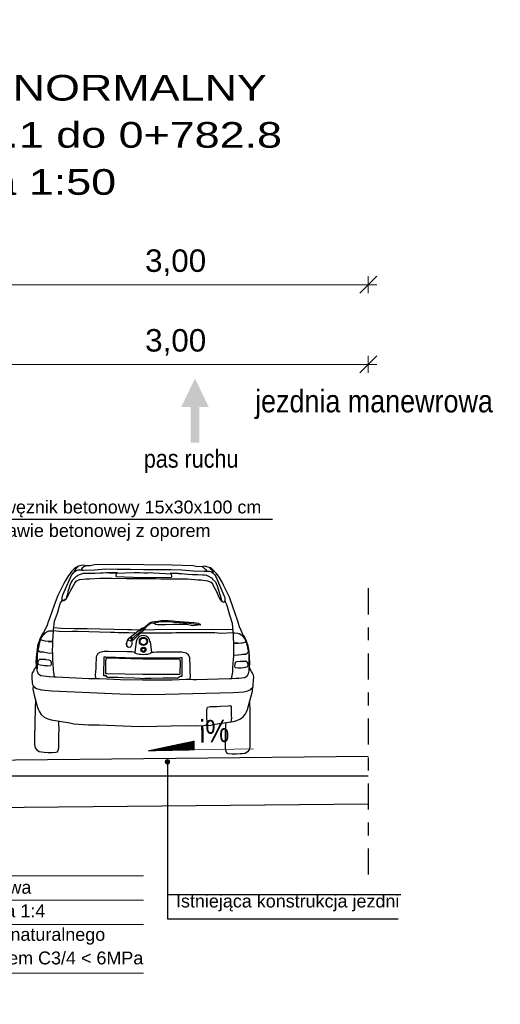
# Model space of a CAD drawing. Header units: metres. Extents: x 592 to 2592, y -1 to 2567.
# Tile 4 of 15: x 881.21 to 884.95, y 469.19 to 476.85. Entities that reach past the tile are written whole.
import ezdxf

# ---------------------------------------------------------------- set-up
doc = ezdxf.new("R2010")
doc.units = ezdxf.units.M
doc.linetypes.add('DASHDOTX2', pattern=[50.8, 25.4, -12.7, 0, -12.7])
doc.layers.add('bloki', color=253, linetype='Continuous')
for name, color, linetype, lineweight in [('D_3_KONSTRUKCJA_ISTN', 9, 'Continuous', 30), ('D_3_OPIS', 7, 'Continuous', 0), ('D_3_WYMIAROWANIE', 7, 'Continuous', 0), ('opis warstw', 7, 'Continuous', 0), ('pochylenia', 7, 'Continuous', 0)]:
    doc.layers.add(name, color=color, linetype=linetype, lineweight=lineweight)
doc.styles.add('opisy', font='arial.ttf', dxfattribs={"height": 0.175})
doc.styles.add('wym 1do50', font='arial.ttf', dxfattribs={"height": 0.175})
doc.dimstyles.new('Wymiar_1 50', dxfattribs={"dimtxt": 0.175, "dimasz": 0.013125, "dimexe": 0.0175, "dimexo": 2.275, "dimgap": 0.065625, "dimtad": 1, "dimzin": 0, "dimtxsty": 'wym 1do50', "dimblk": 'znacznik wymiaru', "dimcen": 0.3, "dimse1": 1, "dimse2": 1, "dimclrd": 256, "dimadec": 0, "dimazin": 0, "dimtfac": 1, "dimtmove": 1, "dimatfit": 2, "dimfxl": 1, "dimtzin": 0, "dimlwd": -1, "dimlwe": 0, "dimarcsym": 0})

# ---------------------------------------------------------------- blocks, each defined once
blk = doc.blocks.new('znacznik wymiaru')
at = {"color": 7}
for p, q in [((-5, -5), (5, 5)), ((-5, 0), (0, 0)), ((0, 5), (0, -5)), ((5, 0), (0, 0))]:
    blk.add_line(p, q, dxfattribs=at)
blk = doc.blocks.new('*D76')
at = {"layer": 'D_3_WYMIAROWANIE', "linetype": 'Continuous', "transparency": 16777216}
blk.add_line((883.9083, 474.1707), (880.9351, 474.1707), dxfattribs=at)
at = {"layer": 'Defpoints', "color": 0, "linetype": 'Continuous', "transparency": 16777216}
for p in [(880.922, 474.1707), (880.922, 471.0901), (883.9214, 471.1501)]:
    blk.add_point(p, dxfattribs=at)
at = {"layer": 'D_3_WYMIAROWANIE', "linetype": 'Continuous', "transparency": 16777216, "xscale": 0.013125, "yscale": 0.013125, "zscale": 0.013125, "rotation": 180}
blk.add_blockref('znacznik wymiaru', (880.922, 474.1707), dxfattribs=at)
at = {"layer": 'D_3_WYMIAROWANIE', "linetype": 'Continuous', "transparency": 16777216, "xscale": 0.013125, "yscale": 0.013125, "zscale": 0.013125}
blk.add_blockref('znacznik wymiaru', (883.9214, 474.1707), dxfattribs=at)
at = {"layer": 'D_3_WYMIAROWANIE', "color": 0, "linetype": 'Continuous', "transparency": 16777216, "insert": (882.4217, 474.3415), "char_height": 0.175, "attachment_point": 5, "style": 'wym 1do50'}
blk.add_mtext('3,00', dxfattribs=at)
blk = doc.blocks.new('samochod')
at = {"layer": 'bloki'}
for points in [[(909.0902, 467.4598), (909.4272, 467.4707), (909.5092, 467.4693), (909.6236, 467.4767), (909.6557, 467.4832), (909.7994, 467.505), (909.8261, 467.5142), (909.8544, 467.527), (909.8778, 467.5455), (909.8923, 467.5669), (909.9011, 467.5835), (909.9086, 467.6001), (909.9339, 467.6974), (909.9443, 467.7433), (909.946, 467.7622), (909.9494, 467.7799), (909.9511, 467.7928), (909.9534, 467.8303), (909.9534, 467.8533), (909.9517, 467.8693), (909.9429, 467.8833), (909.9357, 467.898), (909.926, 467.914), (909.921, 467.9294), (909.9231, 467.9569), (909.9196, 468.0139), (909.9156, 468.0556), (909.9111, 468.0819), (909.9082, 468.0955), (909.8941, 468.1334), (909.8838, 468.1564), (909.8762, 468.1716), (909.8659, 468.1852), (909.8514, 468.2145), (909.8395, 468.2434), (909.8304, 468.2692), (909.8223, 468.2954), (909.7861, 468.3988), (909.7579, 468.4736), (909.7125, 468.5676), (909.7, 468.5912), (909.6768, 468.6293), (909.6553, 468.657), (909.6386, 468.676), (909.6187, 468.6924), (909.6088, 468.6998), (909.563, 468.7131), (909.5454, 468.7101), (909.5083, 468.7086), (909.4734, 468.7152), (909.3113, 468.72), (908.8692, 468.72), (908.707, 468.7152), (908.6721, 468.7086), (908.6371, 468.7071), (908.6175, 468.7131), (908.5795, 468.7041), (908.5618, 468.6924), (908.5482, 468.6819), (908.5304, 468.6637), (908.5037, 468.6293), (908.4804, 468.5912), (908.4679, 468.5676), (908.4225, 468.4736), (908.3944, 468.3988), (908.3582, 468.2954), (908.3501, 468.2692), (908.3409, 468.2434), (908.3291, 468.2145), (908.3146, 468.1852), (908.3042, 468.1716), (908.2967, 468.1564), (908.2864, 468.1334), (908.2723, 468.0955), (908.2693, 468.0819), (908.2649, 468.0556), (908.2609, 468.0139), (908.2573, 467.9569), (908.2594, 467.9294), (908.2573, 467.9157), (908.2448, 467.898), (908.2376, 467.8833), (908.2288, 467.8693), (908.2271, 467.8533), (908.2271, 467.8303), (908.2294, 467.7928), (908.2311, 467.7799), (908.2373, 467.769), (908.2362, 467.7433), (908.2465, 467.6974), (908.2719, 467.6001), (908.2794, 467.5835), (908.2881, 467.5669), (908.3027, 467.5455), (908.3261, 467.527), (908.3544, 467.5142), (908.381, 467.505), (908.5248, 467.4832), (908.5568, 467.4767), (908.6712, 467.4693), (908.7533, 467.4707), (909.0044, 467.4618)], [(908.554, 468.6717), (908.5538, 468.6644)], [(908.8858, 468.655), (908.8202, 468.6541)], [(909.0902, 468.6202), (909.1083, 468.6198), (909.3063, 468.6253), (909.3081, 468.6316), (909.3063, 468.6496), (909.1651, 468.655), (909.1444, 468.6564), (909.1237, 468.6559), (909.0902, 468.6553), (909.0568, 468.6559), (909.0361, 468.6564), (909.0154, 468.655), (908.8742, 468.6496), (908.8724, 468.6316), (908.8742, 468.6253), (909.0721, 468.6198)], [(909.2946, 468.655), (909.3603, 468.6541)], [(909.6265, 468.6717), (909.6267, 468.6644)], [(908.456, 468.4445), (908.4603, 468.4367)], [(908.4805, 468.4432), (908.4684, 468.4347)], [(909.7033, 468.4391), (909.7087, 468.4365)], [(909.7245, 468.4445), (909.7201, 468.4367)], [(909.5141, 468.2556), (909.537, 468.2577)], [(909.1003, 468.2258), (909.1062, 468.2295)], [(908.3867, 468.1157), (908.3516, 468.1158)], [(908.9597, 468.0997), (908.9647, 468.0837)], [(908.9614, 468.1073), (908.961, 468.0982)], [(908.9754, 468.1442), (908.9734, 468.1385)], [(908.9935, 468.1486), (908.9856, 468.1501)], [(909.7938, 468.1157), (909.8289, 468.1158)], [(908.2847, 467.975), (908.2954, 467.9762)], [(908.2947, 467.9762), (908.3332, 467.9739)], [(909.0902, 467.995), (909.1001, 467.995), (909.1189, 467.9945), (909.1305, 467.9946), (909.1537, 467.9956), (909.3794, 468.0005), (909.3919, 467.9999), (909.3919, 467.9983), (909.3935, 467.8565), (909.3935, 467.8532), (909.3903, 467.8527), (909.3816, 467.8521), (909.375, 467.851), (909.3712, 467.8439), (909.3593, 467.8379), (909.3538, 467.8385), (909.319, 467.8385), (909.2842, 467.8389), (909.2494, 467.8379), (909.1544, 467.8357), (909.1069, 467.8336), (909.0902, 467.8328), (909.0735, 467.8336), (909.0261, 467.8357), (908.931, 467.8379), (908.8963, 467.8389), (908.8266, 467.8385), (908.8212, 467.8379), (908.8092, 467.8439), (908.8054, 467.851), (908.7989, 467.8521), (908.7902, 467.8527), (908.7869, 467.8532), (908.7869, 467.8565), (908.7886, 467.9983), (908.7886, 467.9999), (908.8011, 468.0005), (909.0268, 467.9956), (909.05, 467.9946), (909.0616, 467.9945), (909.0804, 467.995)], [(909.8858, 467.9762), (909.8472, 467.9739)], [(909.8958, 467.975), (909.8851, 467.9762)], [(908.7222, 467.8357), (908.7228, 467.8287)], [(909.4582, 467.8357), (909.4577, 467.8287)], [(908.2376, 467.7673), (908.25, 467.757)], [(909.9429, 467.7673), (909.9304, 467.757)], [(909.5879, 467.4744), (909.5944, 467.485)]]:
    blk.add_lwpolyline(points, close=True, dxfattribs=at)
for points in [[(908.6343, 468.7088), (908.6327, 468.7051), (908.6223, 468.7004), (908.6104, 468.6886), (908.599, 468.6755)], [(909.5462, 468.7088), (909.5477, 468.7051), (909.5581, 468.7004), (909.5701, 468.6886), (909.5814, 468.6755)], [(908.4028, 467.838), (908.3961, 467.8766), (908.3932, 467.8931), (908.393, 467.91), (908.3919, 467.9267), (908.3881, 467.9878), (908.3869, 468.0184), (908.386, 468.042), (908.3861, 468.0893), (908.3864, 468.114), (908.3886, 468.1635), (908.3903, 468.1919), (908.3919, 468.206), (908.3996, 468.2727), (908.4202, 468.3371), (908.4385, 468.4015), (908.4429, 468.4171), (908.4529, 468.4308), (908.4565, 468.4466), (908.4565, 468.4548), (908.4586, 468.4721), (908.462, 468.4801), (908.4913, 468.5493), (908.5281, 468.6341), (908.5395, 468.65), (908.5465, 468.6574), (908.5643, 468.671), (908.5823, 468.6759), (908.5916, 468.6758), (908.6111, 468.6742), (908.6209, 468.6745), (908.7074, 468.6765), (908.7939, 468.6842), (908.8804, 468.684), (908.9871, 468.6834), (909.0902, 468.6834), (909.3, 468.684), (909.3866, 468.6842), (909.4731, 468.6765), (909.5596, 468.6745), (909.5694, 468.6742), (909.5889, 468.6758), (909.5981, 468.6759), (909.6162, 468.671), (909.6339, 468.6574), (909.641, 468.65), (909.6523, 468.6341), (909.6892, 468.5493), (909.7185, 468.4801), (909.7218, 468.4721), (909.724, 468.4548), (909.724, 468.4466), (909.7276, 468.4308), (909.7376, 468.4171), (909.742, 468.4015), (909.7602, 468.3371), (909.7808, 468.2727), (909.7885, 468.206), (909.7902, 468.1919), (909.7919, 468.1635), (909.7941, 468.114), (909.7944, 468.0893), (909.7944, 468.042), (909.7935, 468.0184), (909.7924, 467.9878), (909.7885, 467.9267), (909.7875, 467.91), (909.7872, 467.8931), (909.7844, 467.8766), (909.7777, 467.838)], [(908.8202, 468.6541), (908.7971, 468.6538), (908.774, 468.6517), (908.7509, 468.6505), (908.712, 468.6486), (908.6729, 468.6485), (908.634, 468.6469), (908.6177, 468.6462), (908.6018, 468.6427), (908.5863, 468.6361), (908.5638, 468.6222), (908.5539, 468.6126), (908.5321, 468.592), (908.526, 468.5783), (908.5183, 468.5611), (908.5076, 468.5255), (908.5014, 468.5049), (908.497, 468.4839), (908.4907, 468.4632), (908.4866, 468.4475), (908.4805, 468.4432)], [(908.5783, 468.7026), (908.5738, 468.6965), (908.56, 468.6843), (908.554, 468.6717)], [(909.3603, 468.6541), (909.3834, 468.6538), (909.4065, 468.6517), (909.4296, 468.6505), (909.4685, 468.6486), (909.5075, 468.6485), (909.5465, 468.6469), (909.5628, 468.6462), (909.5786, 468.6427), (909.5942, 468.6361), (909.6166, 468.6222), (909.6266, 468.6126), (909.6492, 468.5922), (909.6545, 468.5783), (909.661, 468.5611), (909.6724, 468.5264), (909.6937, 468.46), (909.6965, 468.4426), (909.7033, 468.4391)], [(909.6022, 468.7026), (909.6067, 468.6965), (909.6204, 468.6843), (909.6265, 468.6717)], [(908.4603, 468.4367), (908.4675, 468.4349), (908.4855, 468.4448), (908.4985, 468.4635), (908.5035, 468.4737), (908.5242, 468.517), (908.5333, 468.5353), (908.5429, 468.5532), (908.553, 468.5711), (908.5635, 468.5865), (908.5719, 468.5919), (908.5926, 468.5991), (908.6428, 468.6058), (908.6681, 468.6072), (908.7491, 468.6125), (908.7896, 468.6126), (908.8451, 468.6129), (908.956, 468.6126), (909.0001, 468.6125), (909.0442, 468.6135), (909.0883, 468.6117), (909.0902, 468.6116), (909.0922, 468.6117), (909.1363, 468.6135), (909.1804, 468.6125), (909.2244, 468.6126), (909.3909, 468.6126), (909.4314, 468.6125), (909.5123, 468.6072), (909.5376, 468.6058), (909.5879, 468.5991), (909.6086, 468.5919), (909.6169, 468.5865), (909.6275, 468.5711), (909.6376, 468.5532), (909.6472, 468.5353), (909.6563, 468.517), (909.677, 468.4737), (909.682, 468.4635), (909.6949, 468.4448), (909.7129, 468.4349), (909.7201, 468.4367)], [(908.9647, 468.0837), (908.9762, 468.0772), (908.9942, 468.0802), (909.0047, 468.1007), (909.0037, 468.1198), (909.0027, 468.1298), (909.0146, 468.1353), (909.0298, 468.1492), (909.0986, 468.217), (909.1041, 468.2265), (909.1226, 468.2478), (909.1345, 468.2565), (909.1515, 468.2661), (909.1909, 468.2722), (909.2119, 468.277), (909.2823, 468.2805), (909.3316, 468.2749), (909.4036, 468.2707), (909.4264, 468.27), (909.5389, 468.2574), (909.5187, 468.2677), (909.4842, 468.2712), (909.3373, 468.2808), (909.3202, 468.2824), (909.2861, 468.2847), (909.2519, 468.285), (909.2302, 468.2847), (909.2193, 468.2831), (909.2021, 468.2793), (909.1576, 468.2725), (909.1427, 468.2687), (909.1099, 468.2398), (909.0922, 468.2298), (909.0788, 468.2231), (909.0622, 468.2107), (908.9868, 468.1505), (908.9772, 468.1457), (908.9677, 468.1342), (908.9614, 468.1073)], [(909.1726, 468.2695), (909.1846, 468.2575), (909.2009, 468.2556), (909.2632, 468.2562), (909.3254, 468.2599), (909.4298, 468.2592), (909.4721, 468.2518), (909.5141, 468.2556)], [(908.3908, 468.1956), (908.376, 468.1965), (908.3536, 468.1953), (908.3426, 468.191), (908.3232, 468.1791), (908.3154, 468.1699), (908.3032, 468.1555), (908.2929, 468.1413), (908.2874, 468.1241), (908.2797, 468.0961), (908.2772, 468.0817), (908.2731, 468.0583), (908.2675, 468.0351), (908.267, 468.0114), (908.2663, 467.9274), (908.2663, 467.9069), (908.2662, 467.9014)], [(908.3913, 468.2002), (908.4366, 468.1972), (908.4849, 468.1941), (908.5334, 468.1977), (908.5818, 468.1972), (908.8357, 468.1936), (908.8659, 468.1919), (908.8961, 468.1912), (908.9511, 468.1902), (908.9786, 468.1902), (909.0366, 468.1904)], [(908.3942, 468.2235), (908.4535, 468.2212), (908.5536, 468.2171), (908.6538, 468.2194), (908.7539, 468.2182), (908.9677, 468.2152), (908.9997, 468.2145), (909.0638, 468.2117)], [(909.0066, 468.1476), (909.0199, 468.1586), (909.0331, 468.1709), (909.04, 468.1768), (909.0582, 468.1893), (909.0755, 468.2108), (909.0869, 468.2181), (909.1003, 468.2258)], [(909.0712, 468.1898), (909.081, 468.1892), (909.0994, 468.1892), (909.1193, 468.1902), (909.1468, 468.1908), (909.1743, 468.19), (909.3146, 468.1918), (909.3447, 468.1936), (909.647, 468.1977), (909.6955, 468.1941), (909.7892, 468.2002)], [(909.7862, 468.2235), (909.6269, 468.2171), (909.5267, 468.2194), (909.1766, 468.2144), (909.0923, 468.2107)], [(909.7896, 468.1956), (909.8045, 468.1965), (909.8268, 468.1953), (909.8379, 468.191), (909.8573, 468.1791), (909.8651, 468.1699), (909.8772, 468.1555), (909.8875, 468.1413), (909.893, 468.1241), (909.9007, 468.0961), (909.9032, 468.0817), (909.9073, 468.0583), (909.913, 468.0351), (909.9135, 468.0114), (909.9141, 467.9274), (909.9141, 467.9069), (909.9142, 467.9014)], [(908.3516, 468.1158), (908.3277, 468.1181), (908.3158, 468.1199), (908.2983, 468.1245), (908.2899, 468.1308)], [(908.9734, 468.1385), (908.9763, 468.1308), (908.9892, 468.1256), (908.9974, 468.1328), (909.0007, 468.1381), (908.9935, 468.1486)], [(909.0072, 468.1354), (909.0069, 468.1453), (909.0045, 468.1505), (908.996, 468.1536)], [(909.8289, 468.1158), (909.8527, 468.1181), (909.8647, 468.1199), (909.8821, 468.1245), (909.8906, 468.1308)], [(908.3868, 468.0233), (908.3484, 468.0251), (908.3263, 468.0285), (908.3153, 468.0306), (908.2898, 468.0326), (908.28, 468.0398), (908.2707, 468.0466)], [(909.4582, 467.8357), (909.4601, 467.86), (909.4581, 467.8845), (909.4577, 467.9088), (909.4573, 467.9359), (909.4544, 467.99), (909.4539, 467.9991), (909.4463, 468.0162), (909.4413, 468.0245), (909.4261, 468.0342), (909.393, 468.041), (909.3767, 468.0413), (909.3118, 468.0411), (909.2632, 468.0412), (909.1945, 468.0397), (909.1744, 468.0385), (909.1544, 468.0377), (909.1553, 468.0377), (909.1493, 468.0326), (909.1433, 468.0275), (909.1336, 468.0243), (909.1253, 468.0225), (909.1086, 468.02), (909.0902, 468.0195), (909.0719, 468.02), (909.059, 468.021), (909.0406, 468.0257), (909.03, 468.0303), (909.0268, 468.033), (909.0254, 468.0363), (909.0056, 468.0406), (908.9858, 468.04), (908.9659, 468.0402), (908.8201, 468.0413), (908.8038, 468.0413), (908.7875, 468.041), (908.7543, 468.0342), (908.7392, 468.0245), (908.7342, 468.0162), (908.7266, 467.9991), (908.726, 467.99), (908.7232, 467.9359), (908.7228, 467.9088), (908.7224, 467.8845), (908.7204, 467.86), (908.7222, 467.8357)], [(909.7937, 468.0233), (909.8321, 468.0251), (909.8541, 468.0285), (909.8651, 468.0306), (909.8906, 468.0326), (909.9005, 468.0398), (909.9097, 468.0466)], [(908.3332, 467.9739), (908.3585, 467.972), (908.37, 467.9683), (908.3759, 467.9527), (908.3764, 467.9375), (908.3709, 467.9269), (908.3513, 467.9239), (908.3415, 467.9246), (908.3247, 467.9258), (908.3078, 467.9273), (908.291, 467.9297), (908.2795, 467.9329), (908.272, 467.9493), (908.2757, 467.9669), (908.2847, 467.975)], [(909.8472, 467.9739), (909.822, 467.972), (909.8105, 467.9683), (909.8045, 467.9527), (909.8041, 467.9375), (909.8096, 467.9269), (909.8292, 467.9239), (909.839, 467.9246), (909.8558, 467.9258), (909.8726, 467.9273), (909.8895, 467.9297), (909.9009, 467.9329), (909.9084, 467.9493), (909.9048, 467.9669), (909.8958, 467.975)], [(909.9243, 467.9148), (909.9165, 467.9082), (909.9143, 467.9015), (909.9128, 467.8905), (909.9107, 467.8801), (909.9018, 467.861), (909.8834, 467.8477), (909.8611, 467.8439), (909.8389, 467.8417), (909.8165, 467.8403), (909.7822, 467.8381), (909.765, 467.8374), (909.5096, 467.8286), (909.4822, 467.828), (909.4547, 467.8291), (909.4273, 467.8286), (909.3729, 467.8275), (909.3185, 467.8243), (909.2641, 467.8234), (909.0902, 467.8219), (908.9164, 467.8234), (908.862, 467.8243), (908.8076, 467.8275), (908.7532, 467.8286), (908.7258, 467.8291), (908.6983, 467.828), (908.6709, 467.8286), (908.4154, 467.8374), (908.3983, 467.8381), (908.364, 467.8403), (908.3416, 467.8417), (908.3193, 467.8439), (908.2971, 467.8477), (908.2787, 467.861), (908.2697, 467.8801), (908.2677, 467.8905), (908.2662, 467.9015), (908.264, 467.9082), (908.2561, 467.9148)], [(908.25, 467.757), (908.2646, 467.7484), (908.302, 467.7384), (908.382, 467.7316), (908.9124, 467.7128), (909.0902, 467.7107), (909.268, 467.7128), (909.7984, 467.7316), (909.8785, 467.7384), (909.9076, 467.746), (909.9304, 467.757)], [(908.2566, 467.657), (908.2552, 467.5948), (908.2522, 467.3645), (908.2519, 467.3387), (908.2524, 467.3129), (908.2562, 467.2871), (908.2702, 467.27), (908.2889, 467.2591), (908.3076, 467.2555), (908.3274, 467.2539), (908.358, 467.2515), (908.3889, 467.2525), (908.4196, 467.2549), (908.4316, 467.2579), (908.4367, 467.271), (908.4407, 467.2891), (908.4417, 467.3076), (908.4417, 467.3444), (908.4412, 467.3887), (908.4418, 467.433), (908.4397, 467.4772), (908.4387, 467.4959)], [(909.9239, 467.657), (909.9253, 467.5948), (909.9286, 467.3387), (909.9281, 467.3129), (909.9243, 467.2871), (909.9102, 467.27), (909.8916, 467.2591), (909.8728, 467.2555), (909.8531, 467.2539), (909.8224, 467.2515), (909.7915, 467.2525), (909.7609, 467.2549), (909.7488, 467.2579), (909.7438, 467.271), (909.7398, 467.2891), (909.7388, 467.3076), (909.7388, 467.3444), (909.7393, 467.3887), (909.7386, 467.433), (909.7408, 467.4772), (909.7417, 467.4959)], [(909.5944, 467.485), (909.5934, 467.4915), (909.5944, 467.5065), (909.5913, 467.5294), (909.5912, 467.5409), (909.5911, 467.5576), (909.5915, 467.5745), (909.5923, 467.5913), (909.5934, 467.6064), (909.5955, 467.6171), (909.6169, 467.6203), (909.6437, 467.6218), (909.6705, 467.6227), (909.6972, 467.6246), (909.7561, 467.6289), (909.7732, 467.63), (909.7807, 467.6257), (909.7807, 467.6085), (909.7818, 467.5688), (909.7821, 467.5556), (909.7828, 467.53), (909.7808, 467.5215), (909.7786, 467.502)]]:
    blk.add_lwpolyline(points, dxfattribs=at)
at = {"layer": 'bloki', "linetype": 'Continuous'}
blk.add_lwpolyline([(909.1444, 468.1157, 0.939832), (909.0365, 468.1224)], format="xyb", dxfattribs=at)
for points in [[(909.0365, 468.1225), (909.0256, 468.037)], [(909.144, 468.1225), (909.1549, 468.037)]]:
    blk.add_lwpolyline(points, dxfattribs=at)
blk.add_lwpolyline([(909.0902, 467.9874), (909.369, 467.9912), (909.3756, 467.9896), (909.3794, 467.9716), (909.3788, 467.8707), (909.3761, 467.869), (909.368, 467.869), (909.0902, 467.8649), (908.8125, 467.869), (908.8043, 467.869), (908.8016, 467.8707), (908.8011, 467.9716), (908.8049, 467.9896), (908.8114, 467.9912)], close=True, dxfattribs=at)
for centre, radius in [((909.0921, 468.1232), 0.0316), ((909.0921, 468.1232), 0.0262), ((909.0927, 468.0577), 0.0199), ((909.0927, 468.0577), 0.0129)]:
    blk.add_circle(centre, radius, dxfattribs=at)
blk = doc.blocks.new('*D81')
at = {"layer": 'D_3_WYMIAROWANIE', "linetype": 'Continuous', "transparency": 16777216}
blk.add_line((883.9079, 474.7911), (880.9348, 474.7911), dxfattribs=at)
at = {"layer": 'Defpoints', "color": 0, "linetype": 'Continuous', "transparency": 16777216}
for p in [(880.9216, 474.7911), (883.921, 471.7705), (880.9216, 471.7105)]:
    blk.add_point(p, dxfattribs=at)
at = {"layer": 'D_3_WYMIAROWANIE', "linetype": 'Continuous', "transparency": 16777216, "xscale": 0.013125, "yscale": 0.013125, "zscale": 0.013125, "rotation": 180}
blk.add_blockref('znacznik wymiaru', (880.9216, 474.7911), dxfattribs=at)
at = {"layer": 'D_3_WYMIAROWANIE', "linetype": 'Continuous', "transparency": 16777216, "xscale": 0.013125, "yscale": 0.013125, "zscale": 0.013125}
blk.add_blockref('znacznik wymiaru', (883.921, 474.7911), dxfattribs=at)
at = {"layer": 'D_3_WYMIAROWANIE', "color": 0, "linetype": 'Continuous', "transparency": 16777216, "insert": (882.4213, 474.9619), "char_height": 0.175, "attachment_point": 5, "style": 'wym 1do50'}
blk.add_mtext('3,00', dxfattribs=at)

msp = doc.modelspace()

# ---------------------------------------------------------------- hatches: boundary and pattern name
at = {"layer": 'D_3_OPIS', "linetype": 'Continuous', "true_color": 0x939598}
msp.add_hatch(color=252, dxfattribs=at).paths.add_polyline_path([(882.572, 474.061), (882.6787, 473.84), (882.6063, 473.84), (882.6063, 473.5619), (882.5377, 473.5619), (882.5377, 473.84), (882.4652, 473.84)])
at = {"layer": 'opis warstw', "linetype": 'Continuous', "lineweight": 30}
h = msp.add_hatch(color=252, dxfattribs=at)
edge = h.paths.add_edge_path()
edge.add_arc((882.3576, 471.0758), 0.0213, 0, 360)
at = {"layer": 'pochylenia', "linetype": 'Continuous', "lineweight": 0}
h = msp.add_hatch(dxfattribs=at)
h.set_pattern_fill('CROSSHATCH', color=252, style=0, pattern_type=2)
h.set_pattern_definition([(45, (905.279888, 471.200599), (-0.007071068, 0.007071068), []), (315, (905.2798878, 471.2005986), (0.00070710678, 0.00070710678), [])])
h.paths.add_polyline_path([(882.5645, 471.2373), (882.5658, 471.1689), (882.2074, 471.1618)])

# ---------------------------------------------------------------- linework, layer by layer
msp.add_line((883.1744, 472.9618), (880.8412, 472.9618))
at = {"color": 252, "linetype": 'DASHDOTX2', "ltscale": 0.008}
msp.add_line((883.9214, 472.4271), (883.9214, 470.1772), dxfattribs=at)
at = {"color": 252, "lineweight": 25}
for p, q in [((882.3576, 471.0758), (882.3576, 470.4644)), ((882.3576, 470.4644), (882.3576, 469.853)), ((882.3576, 470.043), (884.1752, 470.043)), ((882.3576, 469.853), (884.1542, 469.853))]:
    msp.add_line(p, q, dxfattribs=at)
at = {"color": 252, "lineweight": 30}
msp.add_lwpolyline([(880.922, 471.0901), (883.9213, 471.1201)], dxfattribs=at)
at = {"color": 252, "lineweight": 25}
msp.add_lwpolyline([(880.972, 470.7206), (883.9214, 470.7501)], dxfattribs=at)
at = {"layer": 'D_3_KONSTRUKCJA_ISTN', "color": 252, "linetype": 'Continuous', "true_color": 0x939598}
msp.add_lwpolyline([(883.9214, 470.9655), (876.1401, 470.9655)], dxfattribs=at)
at = {"layer": 'opis warstw', "linetype": 'Continuous', "lineweight": 0}
for p, q in [((879.0162, 470.1894), (882.171, 470.1894)), ((879.0162, 469.9994), (882.171, 469.9994)), ((879.0162, 469.8094), (882.171, 469.8094)), ((879.0162, 469.4294), (882.171, 469.4294))]:
    msp.add_line(p, q, dxfattribs=at)
at = {"layer": 'pochylenia', "color": 252, "linetype": 'Continuous'}
for q in [(882.2074, 471.1618), (883.027, 471.1781)]:
    msp.add_line((882.5658, 471.1689), q, dxfattribs=at)
at = {"layer": 'pochylenia', "color": 252, "linetype": 'Continuous', "flags": 128}
msp.add_lwpolyline([(882.5645, 471.2373), (882.5658, 471.1689), (882.2074, 471.1618), (882.5645, 471.2373)], close=True, dxfattribs=at)

# ---------------------------------------------------------------- block references
at = {"rotation": 359.4519273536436}
msp.add_blockref('samochod', (-31.3581, 12.608), dxfattribs=at)

# ---------------------------------------------------------------- texts
at = {"insert": (880.8834, 472.7966), "char_height": 0.1, "width": 4.600762, "attachment_point": 7, "line_spacing_factor": 1.1, "style": 'opisy'}
msp.add_mtext('krawęznik betonowy 15x30x100 cm\\Pna ławie betonowej z oporem', dxfattribs=at)
at = {"layer": 'D_3_OPIS', "color": 252, "linetype": 'Continuous', "style": 'opisy', "width": 0.857143}
msp.add_text('jezdnia manewrowa', height=0.175, rotation=360, dxfattribs=at).set_placement((883.0397, 473.7968))
at = {"layer": 'D_3_OPIS', "linetype": 'Continuous', "insert": (881.1621, 475.9561), "char_height": 0.2, "attachment_point": 5, "line_spacing_factor": 1.1, "style": 'opisy'}
msp.add_mtext('{\\W1.25;PRZEKRÓJ NORMALNY\\Pkm od 0+746.1 do 0+782.8 \\Pskala 1:50}', dxfattribs=at)
at = {"layer": 'D_3_OPIS', "color": 252, "linetype": 'Continuous', "true_color": 0x939598, "insert": (882.542, 473.324), "char_height": 0.14, "attachment_point": 8, "line_spacing_factor": 0.75, "style": 'opisy'}
msp.add_mtext('\\H1x;\\W0.857143;pas ruchu', dxfattribs=at)
at = {"layer": 'opis warstw', "linetype": 'Continuous', "lineweight": 0, "insert": (879.0445, 469.1156), "char_height": 0.1, "width": 4.600762, "attachment_point": 7, "line_spacing_factor": 1.1, "style": 'opisy'}
msp.add_mtext('\\A1;\\pxt6;6 cm^Ikostka  brukowa betonowa\\P4 cm^Ipodsypka cem-piaskowa 1:4\\P15cm^Ipodbudowa z kruszywa naturalnego\\P               stabilizowanego cementem C3/4 < 6MPa\\P{\\fArial|b0|i0|c238|p34;\\H1.08333x;   \\fArial|b0|i0|c0|p34;Ʃ}25cm\\P^I', dxfattribs=at)
at = {"layer": 'opis warstw', "color": 252, "linetype": 'Continuous', "lineweight": 30, "insert": (882.424, 469.7285), "char_height": 0.1, "width": 4.600762, "attachment_point": 7, "line_spacing_factor": 1.1, "style": 'opisy'}
msp.add_mtext('\\A1;\\pxt6;Istniejąca konstrukcja jezdni\\P^I', dxfattribs=at)
at = {"layer": 'pochylenia', "color": 252, "linetype": 'Continuous', "style": 'opisy', "width": 0.857143}
msp.add_text('i%%%', height=0.175, rotation=1.14576, dxfattribs=at).set_placement((882.608, 471.226))

# ---------------------------------------------------------------- dimensions: what is measured, and where the dimension line sits
at = {"layer": 'D_3_WYMIAROWANIE', "color": 252, "linetype": 'Continuous'}
for base, p1, p2, picture, middle in [((880.9216, 474.7911), (883.921, 471.7705), (880.9216, 471.7105), '*D81', (882.4213, 474.9619)), ((880.922, 474.1707), (883.9214, 471.1501), (880.922, 471.0901), '*D76', (882.4217, 474.3415))]:
    dim = msp.add_linear_dim(base=base, p1=p1, p2=p2, angle=180, dimstyle='Wymiar_1 50', dxfattribs=at)
    dim.commit()
    dim.dimension.update_dxf_attribs({"geometry": picture, "text_midpoint": middle})

doc.saveas('drawing.dxf')
